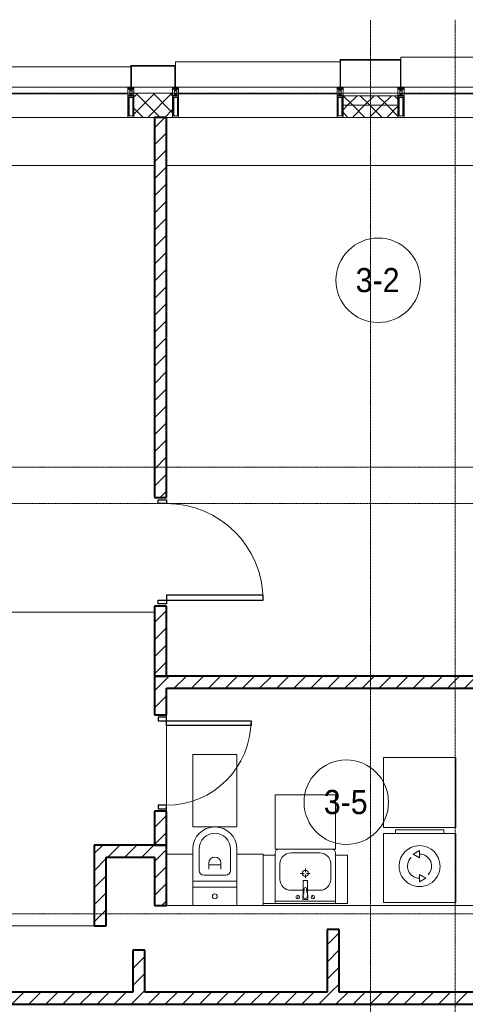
# Model space of a CAD drawing. Header units: millimetres. Extents: x 106966 to 201968, y 7718 to 228773.
# Tile 17 of 44: x 115843 to 119535, y 25550 to 33710. Entities that reach past the tile are written whole.
import ezdxf

# ---------------------------------------------------------------- set-up
doc = ezdxf.new("R2010")
doc.units = ezdxf.units.MM
doc.linetypes.add('ADSK_Линия сетки', pattern=[25, 20, -2.5, 0, -2.5])
doc.linetypes.add('Линия сетки', pattern=[25, 20, -2.5, 0, -2.5])
for name, color, linetype, lineweight in [('Двери', 7, 'Continuous', 18), ('Импосты витража', 7, 'Continuous', 18), ('Колонны', 7, 'Continuous', 18), ('Марки помещений', 7, 'Continuous', 20), ('Мебель', 7, 'Continuous', 18), ('Оси', 7, 'Continuous', 9), ('Панели витража', 7, 'Continuous', 18), ('Перекрытия', 7, 'Continuous', 18), ('Сантехнические приборы', 7, 'Continuous', 18), ('Стены', 7, 'Continuous', 18), ('Стены разрез', 7, 'Continuous', 40), ('Стены штриховка', 7, 'Continuous', 40), ('Электрооборудование', 7, 'Continuous', 18), ('Элементы узлов', 7, 'Continuous', 18)]:
    doc.layers.add(name, color=color, linetype=linetype, lineweight=lineweight)
doc.styles.add('Arial_3', font='arial.ttf', dxfattribs={"width": 0.9, "height": 200})
pattern_1 = [(45, (0, 0), (-70.71068, 70.71068), [])]
pattern_2 = [(45, (0, 0), (-70.71068, 70.71068), []), (135, (0, 0), (-70.71068, -70.71068), [])]

# ---------------------------------------------------------------- blocks, each defined once
blk = doc.blocks.new('A_DOR_Door - Вн_3_Одинарная_900x2100-3067718-МКСС_К4_L24_81_300_')
at = {"layer": 'Двери', "color": 253, "lineweight": 30, "true_color": 0xaaaaaa}
for p, q in [((-430, 20), (-400, 20)), ((-430, -50), (-430, 20)), ((-400, 20), (-400, -50)), ((400, -50), (400, 20)), ((400, 20), (430, 20)), ((430, 20), (430, -50)), ((-400, -50), (-430, -50)), ((-400, -50), (-400, -850)), ((-360, -50), (-400, -50)), ((-400, -50), (-400, -850)), ((-360, -850), (-360, -50)), ((430, -50), (400, -50)), ((-400, -850), (-360, -850))]:
    blk.add_line(p, q, dxfattribs=at)
at = {"layer": 'Двери', "color": 254, "lineweight": 9, "true_color": 0xd4d4d4}
blk.add_arc((-400, -50), 800, 270, 0, dxfattribs=at)
blk = doc.blocks.new('MR_Унитаз напольный - Санузел с ванной-2638740-МКСС_К4_L24_81_300_')
at = {"layer": 'Сантехнические приборы', "color": 253, "true_color": 0xaaaaaa}
for p, q in [((-182.5, 0), (-182.5, 267.5)), ((-130, 267.5), (-130, 90)), ((130, 90), (130, 267.5)), ((182.5, 267.5), (182.5, 0)), ((-50, 150), (-50, 100)), ((-50, 135), (50, 135)), ((50, 100), (50, 150)), ((182.5, 0), (-182.5, 0)), ((-182.5, -50), (-182.5, 0)), ((-182.5, 0), (182.5, 0)), ((-90, 50), (90, 50)), ((182.5, 0), (182.5, -50)), ((-182.5, -50), (182.5, -50)), ((-182.5, -200), (-182.5, -50)), ((182.5, -50), (-182.5, -50)), ((182.5, -50), (182.5, -200)), ((182.5, -200), (-182.5, -200))]:
    blk.add_line(p, q, dxfattribs=at)
for centre, radius, start, end in [((0, 267.5), 182.5, 0, 180), ((0, 267.5), 130, 360, 180), ((0, 150), 50, 360, 180), ((-90, 90), 40, 180, 270), ((90, 90), 40, 270, 360), ((0, -125), 20, 360, 180), ((0, -125), 20, 180, 360)]:
    blk.add_arc(centre, radius, start, end, dxfattribs=at)
blk = doc.blocks.new('MR_Зона обслуживания - MR_Зона обслуживания-V8-МКСС_К4_L24_81_300_')
at = {"layer": 'Мебель', "lineweight": 9}
for p, q in [((182.5, 600), (-182.5, 600)), ((-182.5, 600), (-182.5, 0)), ((182.5, 0), (182.5, 600)), ((-182.5, 0), (182.5, 0))]:
    blk.add_line(p, q, dxfattribs=at)
blk = doc.blocks.new('MR_Зона обслуживания - MR_Зона обслуживания-V17-МКСС_К4_L24_81_300_')
at = {"layer": 'Мебель', "lineweight": 9}
for p, q in [((108.75, 425), (-108.75, 425)), ((108.75, 415), (108.75, 425)), ((-108.75, 0), (108.75, 0)), ((108.75, 0), (108.75, 15))]:
    blk.add_line(p, q, dxfattribs=at)
blk = doc.blocks.new('MR_Зона обслуживания - MR_Зона обслуживания-V18-МКСС_К4_L24_81_300_')
at = {"layer": 'Мебель', "lineweight": 9}
for p, q in [((108.75, 425), (-108.75, 425)), ((-108.75, 0), (108.75, 0))]:
    blk.add_line(p, q, dxfattribs=at)
blk = doc.blocks.new('MR_Тумба-Умывальник с зеркалом - Тумба-умывальник_500-2638752-МКСС_К4_L24_81_300_')
at = {"layer": 'Сантехнические приборы', "color": 253, "true_color": 0xaaaaaa}
for p, q in [((-250, 400), (-250, 420)), ((-120, 420), (120, 420)), ((250, 420), (250, 400)), ((-210, 200), (-210, 330)), ((210, 330), (210, 200)), ((-10, 250), (-40, 250)), ((0, 290), (0, 260)), ((40, 250), (10, 250)), ((-17, 73.1), (-17, 187.9)), ((-14, 190.9), (14, 190.9)), ((0, 210), (0, 240)), ((17, 187.9), (17, 73.1)), ((-17, 110), (-120, 110)), ((120, 110), (17, 110)), ((-250, 20), (250, 20)), ((250, 0), (-250, 0)), ((-69.7, 39.8), (-55.6, 66.3)), ((-20, 73.1), (-17, 73.1)), ((-20, 33.1), (-20, 73.1)), ((20, 33.1), (-20, 33.1)), ((-17, 60), (-17, 73.1)), ((17, 73.1), (17, 60)), ((17, 73.1), (20, 73.1)), ((20, 73.1), (20, 33.1)), ((69.7, 39.8), (55.6, 66.3))]:
    blk.add_line(p, q, dxfattribs=at)
for centre, radius, start, end in [((-220, 420), 30, 90, 180), ((-120, 330), 90, 90, 180), ((120, 330), 90, 0, 90), ((220, 420), 30, 0, 90), ((0, 250), 25, 360, 180), ((0, 250), 25, 180, 360), ((-120, 200), 90, 180, 270), ((-14, 187.9), 3, 90, 180), ((-14, 187.9), 3, 105, 165), ((14, 187.9), 3, 0, 90), ((14, 187.9), 3, 15, 75), ((120, 200), 90, 270, 0), ((-217.6, 129.9), 208.5, 344.18231, 358.4054), ((0, 124.1), 9.19, 0, 180), ((217.6, 129.9), 208.5, 181.5946, 195.81769), ((-62.7, 53.1), 15, 0, 180), ((-62.7, 53.1), 15, 180, 0), ((0, 60), 17, 180, 0), ((62.7, 53.1), 15, 0, 180), ((62.7, 53.1), 15, 180, 0)]:
    blk.add_arc(centre, radius, start, end, dxfattribs=at)
blk = doc.blocks.new('MR_Зона обслуживания - MR_Зона обслуживания-2638754-МКСС_К4_L24_81_300_')
at = {"layer": 'Мебель', "lineweight": 9}
for p, q in [((250, 450), (-250, 450)), ((-250, 450), (-250, 0)), ((250, 0), (250, 450)), ((-250, 0), (250, 0))]:
    blk.add_line(p, q, dxfattribs=at)
blk = doc.blocks.new('MR_Зона обслуживания - MR_Зона обслуживания-V14-МКСС_К4_L24_81_300_')
at = {"layer": 'Мебель', "lineweight": 9}
for p, q in [((50, 400), (-50, 400)), ((-50, 400), (-50, 0)), ((50, 0), (50, 400)), ((-50, 0), (50, 0))]:
    blk.add_line(p, q, dxfattribs=at)
blk = doc.blocks.new('MR_Стиральная машина - Стиральная машина_600-2515858-МКСС_К4_L24_81_300_')
at = {"layer": 'Электрооборудование', "color": 253, "true_color": 0xaaaaaa}
for p, q in [((300, 0), (-300, 0)), ((-300, 0), (-300, -570)), ((300, -570), (300, 0)), ((0, -170), (-52, -200)), ((-52, -200), (0, -230)), ((0, -230), (0, -170)), ((0, -370), (0, -430)), ((52, -400), (0, -370)), ((0, -430), (52, -400)), ((-300, -570), (300, -570)), ((-200, -570), (-200, -600)), ((200, -600), (200, -570)), ((-200, -600), (200, -600))]:
    blk.add_line(p, q, dxfattribs=at)
for radius, start, end in [(170, 360, 180), (100, 135, 270), (100, 315, 90), (170, 180, 360)]:
    blk.add_arc((0, -300), radius, start, end, dxfattribs=at)
blk = doc.blocks.new('MR_Зона обслуживания - MR_Зона обслуживания-2638756-МКСС_К4_L24_81_300_')
at = {"layer": 'Мебель', "lineweight": 9}
for p, q in [((300, 0), (-300, 0)), ((-300, 0), (-300, -580)), ((300, -580), (300, 0)), ((-300, -580), (300, -580))]:
    blk.add_line(p, q, dxfattribs=at)
blk = doc.blocks.new('A_DOR_Door - Вн_3_Одинарная_800x2100-3068204-МКСС_К4_L24_81_300_')
at = {"layer": 'Двери', "color": 253, "lineweight": 30, "true_color": 0xaaaaaa}
for p, q in [((-350, 50), (-350, 750)), ((-350, 750), (-310, 750)), ((-350, 50), (-350, 750)), ((-310, 750), (-310, 50)), ((-380, 50), (-380, -20)), ((-350, 50), (-380, 50)), ((-310, 50), (-350, 50)), ((-350, -20), (-350, 50)), ((380, 50), (350, 50)), ((350, 50), (350, -20)), ((380, -20), (380, 50)), ((-380, -20), (-350, -20)), ((350, -20), (380, -20))]:
    blk.add_line(p, q, dxfattribs=at)
at = {"layer": 'Двери', "color": 254, "lineweight": 9, "true_color": 0xd4d4d4}
blk.add_arc((-350, 50), 700, 360, 90, dxfattribs=at)
blk = doc.blocks.new('135_SLK_K4_AR_rvt-1-МКСС_К4_L24_81_300_')
at = {"layer": 'Стены разрез', "lineweight": 9, "true_color": 0xaaaaaa}
h = blk.add_hatch(dxfattribs=at)
h.set_pattern_fill('FP_3', color=253, style=0, pattern_type=2)
h.set_pattern_definition(pattern_1)
h.paths.add_polyline_path([(116960, 28270), (117060, 28270), (117059.4, 28850), (116960, 28850)])
h.paths.add_polyline_path([(117060, 29750), (117059.4, 32900), (116960, 32900), (116960, 29750), (117059.4, 29750)])
h = blk.add_hatch(dxfattribs=at)
h.set_pattern_fill('FP_3', color=253, style=0, pattern_type=2)
h.set_pattern_definition(pattern_1)
h.paths.add_polyline_path([(117060, 26870), (117059.4, 27150), (116960, 27150), (116960, 26870), (117059.4, 26870)])
h.paths.add_polyline_path([(117060, 27950), (117059.4, 28270), (116960, 28270), (116960, 27950), (117059.4, 27950)])
h = blk.add_hatch(dxfattribs=at)
h.set_pattern_fill('FP_3', color=253, style=0, pattern_type=2)
h.set_pattern_definition(pattern_1)
h.paths.add_polyline_path([(120450, 28170), (120450, 28270), (117060, 28270), (117060, 28170), (120417.8, 28170)])
h = blk.add_hatch(dxfattribs=at)
h.set_pattern_fill('FP_3', color=253, style=0, pattern_type=2)
h.set_pattern_definition(pattern_1)
h.paths.add_polyline_path([(116960, 26770), (116960, 26870), (116459.6, 26870), (116459.6, 26770), (116559.6, 26770)])
h = blk.add_hatch(dxfattribs=at)
h.set_pattern_fill('FP_3', color=253, style=0, pattern_type=2)
h.set_pattern_definition(pattern_1)
h.paths.add_polyline_path([(117059.4, 26370), (117060, 26370), (117059.4, 26870), (116960, 26870), (116960, 26370)])
h = blk.add_hatch(dxfattribs=at)
h.set_pattern_fill('FP_3', color=253, style=0, pattern_type=2)
h.set_pattern_definition(pattern_1)
h.paths.add_polyline_path([(116559.6, 26200), (116559.6, 26770), (116459.6, 26770), (116459.6, 26200)])
h = blk.add_hatch(dxfattribs=at)
h.set_pattern_fill('FP_3', color=253, style=0, pattern_type=2)
h.set_pattern_definition(pattern_1)
h.paths.add_polyline_path([(118490, 25650), (118490, 26170), (118390, 26170), (118390, 25650)])
h = blk.add_hatch(dxfattribs=at)
h.set_pattern_fill('FP_3', color=253, style=0, pattern_type=2)
h.set_pattern_definition(pattern_1)
h.paths.add_polyline_path([(116880, 25650), (116880, 26000), (116780, 26000), (116780, 25650)])
h = blk.add_hatch(dxfattribs=at)
h.set_pattern_fill('FP_3', color=253, style=0, pattern_type=2)
h.set_pattern_definition(pattern_1)
h.paths.add_polyline_path([(123550, 25550), (123550, 25650), (115250, 25650), (115250, 25550), (120417.8, 25550)])
at = {"layer": 'Перекрытия', "color": 253, "true_color": 0xaaaaaa}
for p, q in [((116960, 32500), (112749.8, 32500)), ((120450, 32500), (117060, 32500)), ((117060, 27950), (117060, 27930)), ((117060, 27930), (117060, 27950)), ((117060, 27860), (117060, 27200)), ((117060, 27200), (117060, 27860)), ((117060, 27170), (117060, 27150)), ((117060, 27150), (117060, 27170)), ((117860, 26370), (119650, 26370)), ((115050, 26200), (116459.6, 26200))]:
    blk.add_line(p, q, dxfattribs=at)
at = {"layer": 'Стены', "color": 253, "true_color": 0xaaaaaa}
for p, q in [((115760, 28800.4), (116960, 28800.4)), ((116960, 28799.6), (115760, 28799.6))]:
    blk.add_line(p, q, dxfattribs=at)
at = {"layer": 'Стены разрез', "color": 253, "true_color": 0xaaaaaa}
for p, q in [((117060, 32900), (116960, 32900)), ((116960, 32900), (116960, 29750)), ((117060, 29750), (117060, 32900)), ((116960, 29750), (117060, 29750)), ((117060, 28850), (116960, 28850)), ((116960, 28850), (116960, 28270)), ((117060, 28270), (117060, 28850)), ((117060, 28270), (116960, 28270)), ((116960, 28270), (116960, 27950)), ((116960, 28270), (117060, 28270)), ((120450, 28270), (117060, 28270)), ((117060, 27950), (117060, 28170)), ((117060, 28170), (120450, 28170)), ((116960, 27950), (117060, 27950)), ((117060, 27150), (116960, 27150)), ((116960, 27150), (116960, 26870)), ((117060, 26870), (117060, 27150)), ((116960, 26870), (116459.6, 26870)), ((116459.6, 26870), (116459.6, 26770)), ((117060, 26870), (116960, 26870)), ((116960, 26870), (117060, 26870)), ((117060, 26370), (117060, 26870)), ((116459.6, 26770), (116459.6, 26200)), ((116559.6, 26770), (116960, 26770)), ((116559.6, 26200), (116559.6, 26770)), ((116960, 26770), (116960, 26370)), ((116960, 26370), (117060, 26370)), ((116459.6, 26200), (116559.6, 26200)), ((118490, 26170), (118390, 26170)), ((118390, 26170), (118390, 25650)), ((118490, 25650), (118490, 26170)), ((116880, 26000), (116780, 26000)), ((116780, 26000), (116780, 25650)), ((116880, 25650), (116880, 26000)), ((116780, 25650), (115250, 25650)), ((118390, 25650), (116880, 25650)), ((120150, 25650), (118490, 25650)), ((115250, 25550), (123550, 25550))]:
    blk.add_line(p, q, dxfattribs=at)
at = {"layer": 'Двери', "color": 253, "lineweight": 18, "true_color": 0xaaaaaa}
for name, p, rotation in [('A_DOR_Door - Вн_3_Одинарная_900x2100-3067718-МКСС_К4_L24_81_300_', (117010, 29300), 90), ('A_DOR_Door - Вн_3_Одинарная_800x2100-3068204-МКСС_К4_L24_81_300_', (117010, 27550), 270)]:
    blk.add_blockref(name, p, dxfattribs=dict(at, rotation=rotation))
at = {"layer": 'Мебель', "color": 253, "lineweight": 18, "true_color": 0xaaaaaa}
for name, p in [('MR_Зона обслуживания - MR_Зона обслуживания-V8-МКСС_К4_L24_81_300_', (117460, 27020)), ('MR_Зона обслуживания - MR_Зона обслуживания-2638754-МКСС_К4_L24_81_300_', (118210, 26835)), ('MR_Зона обслуживания - MR_Зона обслуживания-V18-МКСС_К4_L24_81_300_', (117168.7, 26370)), ('MR_Зона обслуживания - MR_Зона обслуживания-V17-МКСС_К4_L24_81_300_', (117751.2, 26370)), ('MR_Зона обслуживания - MR_Зона обслуживания-V14-МКСС_К4_L24_81_300_', (117910, 26385)), ('MR_Зона обслуживания - MR_Зона обслуживания-V14-МКСС_К4_L24_81_300_', (118510, 26385))]:
    blk.add_blockref(name, p, dxfattribs=at)
at = {"layer": 'Мебель', "color": 253, "lineweight": 18, "true_color": 0xaaaaaa, "rotation": 180}
blk.add_blockref('MR_Зона обслуживания - MR_Зона обслуживания-2638756-МКСС_К4_L24_81_300_', (119156.3, 27015), dxfattribs=at)
at = {"layer": 'Сантехнические приборы', "color": 253, "lineweight": 18, "true_color": 0xaaaaaa}
for name, p in [('MR_Унитаз напольный - Санузел с ванной-2638740-МКСС_К4_L24_81_300_', (117460, 26570)), ('MR_Тумба-Умывальник с зеркалом - Тумба-умывальник_500-2638752-МКСС_К4_L24_81_300_', (118210, 26385))]:
    blk.add_blockref(name, p, dxfattribs=at)
at = {"layer": 'Электрооборудование', "color": 253, "lineweight": 18, "true_color": 0xaaaaaa, "rotation": 180}
blk.add_blockref('MR_Стиральная машина - Стиральная машина_600-2515858-МКСС_К4_L24_81_300_', (119156.3, 26395), dxfattribs=at)
blk = doc.blocks.new('System Panel - A_PAN_Glass-7513417-МКСС_К4_L24_81_300_')
at = {"layer": 'Панели витража', "color": 253, "lineweight": 5, "true_color": 0xaaaaaa}
for p, q in [((656.25, 0), (-656.25, 0)), ((-656.25, 0), (-656.25, -55)), ((656.25, -55), (656.25, 0)), ((-656.25, -55), (656.25, -55))]:
    blk.add_line(p, q, dxfattribs=at)
blk = doc.blocks.new('Rectangular Mullion - R_StandardFrame_50Wx250H-5816490-МКСС_К4_L24_81_300_')
at = {"layer": 'Импосты витража', "color": 253, "lineweight": 5, "true_color": 0xaaaaaa}
blk.add_line((134740, 32900), (133427.5, 32900), dxfattribs=at)
blk = doc.blocks.new('Rectangular Mullion - 50Wx250H-2623690-МКСС_К4_L24_81_300_')
at = {"layer": 'Элементы узлов', "color": 253, "lineweight": 5, "true_color": 0xaaaaaa}
for p, q in [((-25, 65.2), (-25, 250)), ((-25, 250), (0, 250)), ((25, 250), (0, 250)), ((25, 65.2), (25, 250)), ((-23, 237.3), (0, 237.3)), ((-23, 237.3), (-23, 73.6)), ((-14.9, 84), (-14.9, 237.3)), ((23, 237.3), (0, 237.3)), ((14.9, 84), (14.9, 237.3)), ((23, 237.3), (23, 73.6)), ((0, 84), (-23, 84)), ((0, 84), (23, 84)), ((-14, 65.2), (-25, 65.2)), ((-23.8, 14.6), (-25, 14.2)), ((-25, 0), (-25, 14.2)), ((-22.3, 17), (-23.8, 17)), ((-23.8, 17), (-23.8, 14.6)), ((-22.5, 10.6), (-23.8, 14.6)), ((-22.5, 10.6), (-23.7, 9.9)), ((-23.7, 1.3), (-23.7, 9.9)), ((-23.7, 1.3), (-11.8, 1.3)), ((-23.2, 10.2), (-22.5, 8)), ((-0.5, 73.6), (-23, 73.6)), ((-22.5, 8), (-22.5, 4.5)), ((-21.3, 4.5), (-22.5, 4.5)), ((-22.3, 17), (-22.3, 16)), ((-22.3, 16), (-21.3, 16)), ((-19, 17.6), (-21.3, 16)), ((-21.3, 4.5), (-21.3, 6.5)), ((-21.3, 6.5), (-14.2, 6.5)), ((-18.4, 16.6), (-19, 17.6)), ((-7.4, 16.6), (-18.4, 16.6)), ((-14.2, 6.5), (-14.2, 4.5)), ((-13.2, 4.5), (-14.2, 4.5)), ((-14, 71.3), (-14, 65.2)), ((-10, 71.3), (-14, 71.3)), ((-13.2, 4.5), (-12.2, 7.2)), ((-12.7, 7.6), (-11.3, 11.4)), ((-12.7, 7.6), (-11.8, 6.9)), ((-12.2, 9), (-12.2, 14.8)), ((-12.2, 14.8), (0, 14.8)), ((-11.8, 1.3), (-11.8, 6.9)), ((-10.5, 11.2), (-11.3, 11.4)), ((-10.5, 1.5), (-10.5, 11.2)), ((-4.8, 1.5), (-10.5, 1.5)), ((-10, 53), (-10, 71.3)), ((-8.7, 53), (-10, 53)), ((-10, 53), (-10, 17)), ((-10, 17), (-7.5, 17)), ((-8.7, 53), (-7, 54.7)), ((-8.5, 23), (-1.5, 30)), ((-8.5, 18.5), (-8.5, 23)), ((-7.5, 18.5), (-8.5, 18.5)), ((-7.5, 17), (-7.5, 18.5)), ((-7.4, 18), (-7.4, 16.6)), ((-2.6, 18), (-7.4, 18)), ((-7, 65.2), (-5.9, 67.3)), ((-7, 65.2), (-7, 54.7)), ((-4.1, 67.3), (-5.9, 67.3)), ((0, 8), (-4.8, 8)), ((-4.8, 1.5), (-4.8, 8)), ((-4.1, 67.3), (-2.9, 65.1)), ((-2.9, 65.1), (-2.9, 54.6)), ((-1.3, 53), (-2.9, 54.6)), ((-2.6, 18), (-2.6, 16.8)), ((-2.6, 16.8), (0, 16.8)), ((-1.5, 30), (0, 30)), ((0, 53), (-1.3, 53)), ((0, 53), (1.3, 53)), ((1.5, 30), (0, 30)), ((2.6, 16.8), (0, 16.8)), ((0, 14.8), (0, 16.8)), ((0, 14.8), (0, 16.8)), ((12.2, 14.8), (0, 14.8)), ((0, 0), (0, 8)), ((0, 8), (4.8, 8)), ((0, 0), (0, 8)), ((0.5, 73.6), (23, 73.6)), ((1.3, 53), (2.9, 54.6)), ((8.5, 23), (1.5, 30)), ((2.6, 18), (2.6, 16.8)), ((2.6, 18), (7.4, 18)), ((4.1, 67.3), (2.9, 65.1)), ((2.9, 65.1), (2.9, 54.6)), ((4.1, 67.3), (5.9, 67.3)), ((4.8, 1.5), (4.8, 8)), ((4.8, 1.5), (10.5, 1.5)), ((7, 65.2), (5.9, 67.3)), ((7, 65.2), (7, 54.7)), ((8.7, 53), (7, 54.7)), ((7.4, 18), (7.4, 16.6)), ((7.4, 16.6), (18.4, 16.6)), ((7.5, 18.5), (8.5, 18.5)), ((7.5, 17), (7.5, 18.5)), ((10, 17), (7.5, 17)), ((8.5, 18.5), (8.5, 23)), ((8.7, 53), (10, 53)), ((10, 71.3), (14, 71.3)), ((10, 53), (10, 71.3)), ((10, 53), (10, 17)), ((10.5, 11.2), (11.3, 11.4)), ((10.5, 1.5), (10.5, 11.2)), ((12.7, 7.6), (11.3, 11.4)), ((12.7, 7.6), (11.8, 6.9)), ((11.8, 1.3), (11.8, 6.9)), ((23.7, 1.3), (11.8, 1.3)), ((12.2, 9), (12.2, 14.8)), ((13.2, 4.5), (12.2, 7.2)), ((13.2, 4.5), (14.2, 4.5)), ((14, 71.3), (14, 65.2)), ((14, 65.2), (25, 65.2)), ((21.3, 6.5), (14.2, 6.5)), ((14.2, 6.5), (14.2, 4.5)), ((18.4, 16.6), (19, 17.6)), ((19, 17.6), (21.3, 16)), ((22.3, 16), (21.3, 16)), ((21.3, 4.5), (21.3, 6.5)), ((21.3, 4.5), (22.5, 4.5)), ((22.3, 17), (22.3, 16)), ((22.3, 17), (23.8, 17)), ((22.5, 10.6), (23.8, 14.6)), ((22.5, 10.6), (23.7, 9.9)), ((23.2, 10.2), (22.5, 8)), ((22.5, 8), (22.5, 4.5)), ((23.7, 1.3), (23.7, 9.9)), ((23.8, 17), (23.8, 14.6)), ((23.8, 14.6), (25, 14.2)), ((25, 0), (25, 14.2)), ((-25, 0), (0, 0)), ((25, 0), (0, 0))]:
    blk.add_line(p, q, dxfattribs=at)
for centre, start, end in [((-0.5, 73.1), 360, 90), ((0.5, 73.1), 90, 180)]:
    blk.add_arc(centre, 0.5, start, end, dxfattribs=at)
blk = doc.blocks.new('Rectangular Mullion - R_StandardFrame_50Wx250H-V39-МКСС_К4_L24_81_300_')
at = {"layer": 'Импосты витража', "color": 253, "lineweight": 5, "true_color": 0xaaaaaa}
for p, q in [((-25, 0), (-25, 250)), ((-25, 250), (25, 250)), ((25, 250), (25, 0)), ((0, 0), (-25, 0)), ((25, 0), (5, 0))]:
    blk.add_line(p, q, dxfattribs=at)
blk = doc.blocks.new('Rectangular Mullion - R_StandardFrame_50Wx250H-V38-МКСС_К4_L24_81_300_')
at = {"layer": 'Импосты витража', "color": 253, "lineweight": 5, "true_color": 0xaaaaaa}
for p, q in [((-25, 0), (-25, 250)), ((-25, 250), (25, 250)), ((25, 250), (25, 0)), ((-5, 0), (-25, 0)), ((25, 0), (0, 0))]:
    blk.add_line(p, q, dxfattribs=at)
blk = doc.blocks.new('System Panel - A_PAN_Glass-7513939-МКСС_К4_L24_81_300_')
at = {"layer": 'Панели витража', "color": 253, "lineweight": 5, "true_color": 0xaaaaaa}
for p, q in [((656.25, 0), (-656.25, 0)), ((-656.25, 0), (-656.25, -55)), ((656.25, -55), (656.25, 0)), ((-656.25, -55), (656.25, -55))]:
    blk.add_line(p, q, dxfattribs=at)
blk = doc.blocks.new('A_SLK_PAN_Type1 - Прямой тип панели-6538410-МКСС_К4_L24_81_300_')
at = {"layer": 'Колонны', "lineweight": 5}
for p, q in [((-247.5, 0), (-252.5, 0)), ((-252.5, 0), (-252.5, -230)), ((-247.5, -225), (-247.5, 0)), ((227.5, 0), (-227.5, 0)), ((247.5, 0), (247.5, -225)), ((252.5, 0), (247.5, 0)), ((252.5, -230), (252.5, 0)), ((-252.5, -230), (252.5, -230)), ((247.5, -225), (-247.5, -225))]:
    blk.add_line(p, q, dxfattribs=at)
blk = doc.blocks.new('A_SLK_PAN_Type1 - Прямой тип панели-6538413-МКСС_К4_L24_81_300_')
at = {"layer": 'Колонны', "lineweight": 5}
for p, q in [((-180, 0), (-185, 0)), ((-185, 0), (-185, -180)), ((-180, -175), (-180, 0)), ((160, 0), (-160, 0)), ((180, 0), (180, -175)), ((185, 0), (180, 0)), ((185, -180), (185, 0)), ((-185, -180), (185, -180)), ((180, -175), (-180, -175))]:
    blk.add_line(p, q, dxfattribs=at)
blk = doc.blocks.new('A_OGR_PAN_Отлив - A_OGR_PAN_Отлив-6266305-МКСС_К4_L24_81_300_')
at = {"layer": 'Колонны', "color": 253, "lineweight": 5, "true_color": 0xaaaaaa}
for p in [(681.25, 250), (-681.25, 230)]:
    blk.add_line(p, (-681.25, 250), dxfattribs=at)
blk = doc.blocks.new('A_OGR_PAN_Отлив - A_OGR_PAN_Отлив-6265659-МКСС_К4_L24_81_300_')
at = {"layer": 'Колонны', "color": 253, "lineweight": 5, "true_color": 0xaaaaaa}
for p in [(681.25, 210), (-681.25, 180)]:
    blk.add_line(p, (-681.25, 210), dxfattribs=at)
blk = doc.blocks.new('A_OGR_PAN_Отлив - A_OGR_PAN_Отлив-6265669-МКСС_К4_L24_81_300_')
at = {"layer": 'Колонны', "color": 253, "lineweight": 5, "true_color": 0xaaaaaa}
for p in [(681.25, 170), (-681.25, 150)]:
    blk.add_line(p, (-681.25, 170), dxfattribs=at)
blk = doc.blocks.new('135_SLK_K4_AR_FCD_rvt-1-МКСС_К4_L24_81_300_')
at = {"layer": 'Стены разрез', "lineweight": 5, "true_color": 0xaaaaaa}
h = blk.add_hatch(dxfattribs=at)
h.set_pattern_fill('FP_4', color=253, style=0, pattern_type=2)
h.set_pattern_definition(pattern_2)
h.paths.add_polyline_path([(117110, 32900), (117110, 33100), (116790, 33100), (116790, 32900), (117059.4, 32900)])
h = blk.add_hatch(dxfattribs=at)
h.set_pattern_fill('FP_4', color=253, style=0, pattern_type=2)
h.set_pattern_definition(pattern_2)
h.paths.add_polyline_path([(118977.5, 33000), (118977.5, 33080), (118522.5, 33080), (118522.5, 33000)])
h = blk.add_hatch(dxfattribs=at)
h.set_pattern_fill('FP_4', color=253, style=0, pattern_type=2)
h.set_pattern_definition(pattern_2)
h.paths.add_polyline_path([(118977.5, 32900), (118977.5, 33000), (118522.5, 33000), (118522.5, 32900)])
at = {"layer": 'Стены разрез', "color": 253, "lineweight": 9, "true_color": 0xaaaaaa}
for p, q in [((117110, 33100), (116790, 33100)), ((116790, 33100), (116790, 32900)), ((117110, 32900), (117110, 33100)), ((118977.5, 33080), (118522.5, 33080)), ((118522.5, 33080), (118522.5, 32900)), ((118977.5, 32900), (118977.5, 33080)), ((116790, 32900), (117110, 32900)), ((118522.5, 32900), (118977.5, 32900))]:
    blk.add_line(p, q, dxfattribs=at)
at = {"layer": 'Стены штриховка', "color": 253, "lineweight": 9, "true_color": 0xaaaaaa}
blk.add_line((118977.5, 33000), (118522.5, 33000), dxfattribs=at)
at = {"layer": 'Импосты витража', "color": 253, "lineweight": 5, "true_color": 0xaaaaaa, "extrusion": (0, 0, -1), "rotation": 180}
for name, p in [('Rectangular Mullion - 50Wx250H-2623690-МКСС_К4_L24_81_300_', (-116765, 33150)), ('Rectangular Mullion - R_StandardFrame_50Wx250H-V39-МКСС_К4_L24_81_300_', (-116765, 33150)), ('Rectangular Mullion - 50Wx250H-2623690-МКСС_К4_L24_81_300_', (-117135, 33150)), ('Rectangular Mullion - R_StandardFrame_50Wx250H-V38-МКСС_К4_L24_81_300_', (-117135, 33150)), ('Rectangular Mullion - 50Wx250H-2623690-МКСС_К4_L24_81_300_', (-118497.5, 33150)), ('Rectangular Mullion - R_StandardFrame_50Wx250H-V39-МКСС_К4_L24_81_300_', (-118497.5, 33150)), ('Rectangular Mullion - 50Wx250H-2623690-МКСС_К4_L24_81_300_', (-119002.5, 33150)), ('Rectangular Mullion - R_StandardFrame_50Wx250H-V38-МКСС_К4_L24_81_300_', (-119002.5, 33150))]:
    blk.add_blockref(name, p, dxfattribs=at)
at = {"layer": 'Импосты витража', "color": 253, "lineweight": 5, "true_color": 0xaaaaaa}
for p in [(-18000, 0), (-16267.5, 0), (-14400, 0)]:
    blk.add_blockref('Rectangular Mullion - R_StandardFrame_50Wx250H-5816490-МКСС_К4_L24_81_300_', p, dxfattribs=at)
at = {"layer": 'Колонны', "color": 253, "lineweight": 5, "true_color": 0xaaaaaa, "rotation": 180}
for name, p in [('A_SLK_PAN_Type1 - Прямой тип панели-6538410-МКСС_К4_L24_81_300_', (118750, 33150)), ('A_SLK_PAN_Type1 - Прямой тип панели-6538413-МКСС_К4_L24_81_300_', (116950, 33150))]:
    blk.add_blockref(name, p, dxfattribs=at)
at = {"layer": 'Колонны', "color": 253, "lineweight": 5, "true_color": 0xaaaaaa}
for name, p in [('A_OGR_PAN_Отлив - A_OGR_PAN_Отлив-6266305-МКСС_К4_L24_81_300_', (119683.8, 33150)), ('A_OGR_PAN_Отлив - A_OGR_PAN_Отлив-6265669-МКСС_К4_L24_81_300_', (116083.8, 33150)), ('A_OGR_PAN_Отлив - A_OGR_PAN_Отлив-6265659-МКСС_К4_L24_81_300_', (117816.3, 33150))]:
    blk.add_blockref(name, p, dxfattribs=at)
at = {"layer": 'Панели витража', "color": 253, "lineweight": 5, "true_color": 0xaaaaaa}
for name, p in [('System Panel - A_PAN_Glass-7513939-МКСС_К4_L24_81_300_', (116083.8, 33150)), ('System Panel - A_PAN_Glass-7513417-МКСС_К4_L24_81_300_', (117816.3, 33150)), ('System Panel - A_PAN_Glass-7513417-МКСС_К4_L24_81_300_', (119683.8, 33150))]:
    blk.add_blockref(name, p, dxfattribs=at)
blk = doc.blocks.new('050_Марка_Помещение - Номер-620969-МКСС_К4_L24_81_300_')
at = {"layer": 'Марки помещений'}
blk.add_circle((0, 0), 3.5, dxfattribs=at)

msp = doc.modelspace()

# ---------------------------------------------------------------- linework, layer by layer
at = {"layer": 'Оси', "linetype": 'Линия сетки'}
for p, q in [((118750, 12025.7), (118750, 33709.6)), ((119450, 13295.7), (119450, 33709.6))]:
    msp.add_line(p, q, dxfattribs=at)
at = {"layer": 'Оси', "linetype": 'ADSK_Линия сетки'}
for p, q in [((136800, 33100), (107783.9, 33100)), ((136800, 30000), (109053.9, 30000)), ((136800, 29700), (107783.9, 29700)), ((136800, 26300), (107783.9, 26300))]:
    msp.add_line(p, q, dxfattribs=at)

# ---------------------------------------------------------------- block references
at = {"lineweight": 5}
for name in ['135_SLK_K4_AR_FCD_rvt-1-МКСС_К4_L24_81_300_', '135_SLK_K4_AR_rvt-1-МКСС_К4_L24_81_300_']:
    msp.add_blockref(name, (0, 0), dxfattribs=at)
at = {"layer": 'Марки помещений', "xscale": 99.99999999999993, "yscale": 99.99999999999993, "zscale": 99.99999999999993}
for p in [(118813.7, 31550), (118549.4, 27224.7)]:
    msp.add_blockref('050_Марка_Помещение - Номер-620969-МКСС_К4_L24_81_300_', p, dxfattribs=at)

# ---------------------------------------------------------------- texts
at = {"layer": 'Марки помещений', "lineweight": 9, "char_height": 200, "width": 447.342, "attachment_point": 1, "style": 'Arial_3'}
for s, insert in [('3-2', (118627.2, 31651.7)), ('3-5', (118362.9, 27326.4))]:
    msp.add_mtext(s, dxfattribs=dict(at, insert=insert))

doc.saveas('drawing.dxf')
